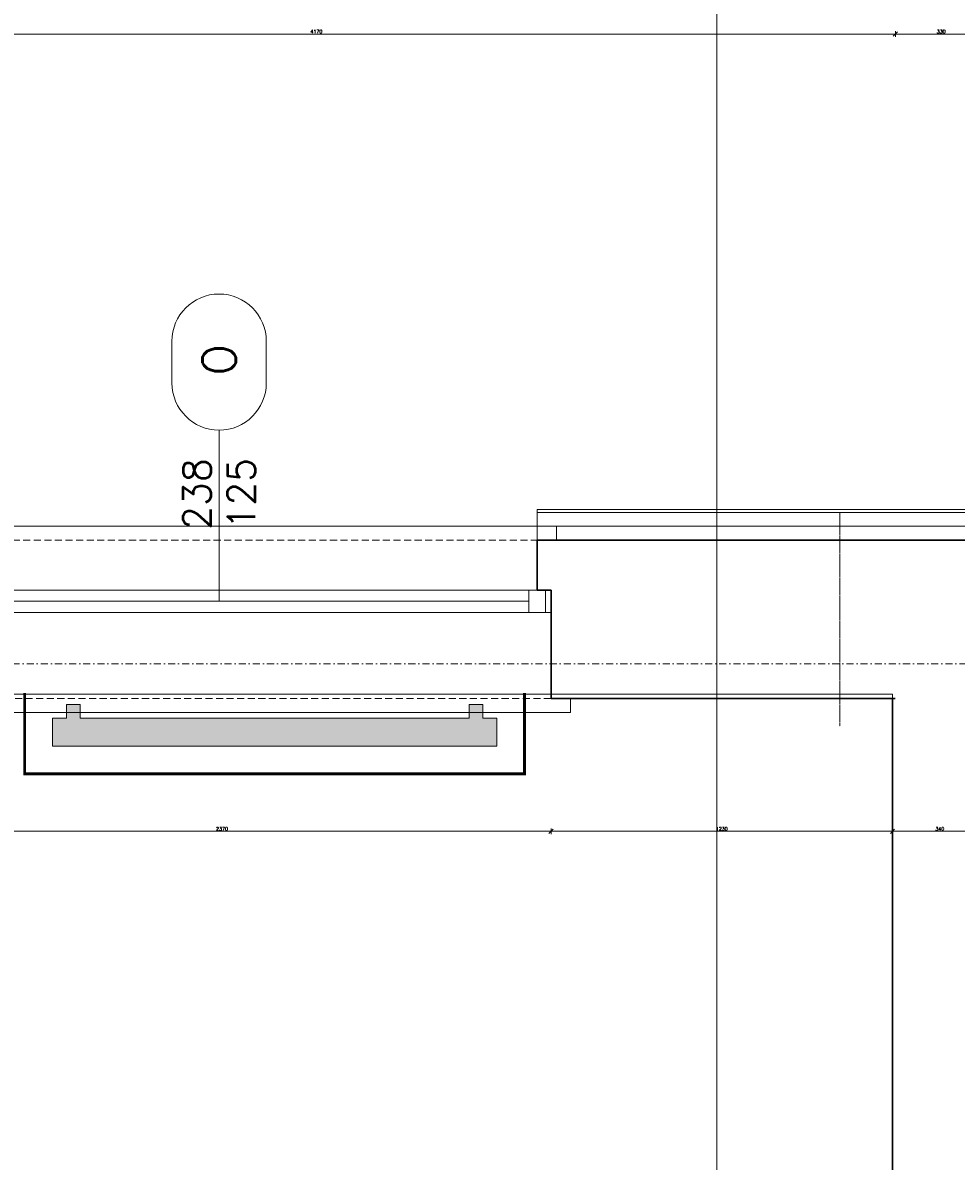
# Model space of a CAD drawing. Header units: millimetres. Extents: x -1893473 to 942156, y -568027 to 942944.
# Tile 181 of 256: x 157224 to 160586, y -495130 to -491031. Entities that reach past the tile are written whole.
import ezdxf
from ezdxf.enums import TextEntityAlignment as Align

# ---------------------------------------------------------------- set-up
doc = ezdxf.new("R2010")
doc.units = ezdxf.units.MM
doc.header["$LTSCALE"] = 0.2
for name, pattern in [('2_3', [1, 0.5, -0.5]), ('DASHDOT', [25.4, 12.7, -6.35, 0, -6.35]), ('HIDDEN', [9.525, 6.35, -3.175])]:
    doc.linetypes.add(name, pattern=pattern)
doc.layers.get('0').update_dxf_attribs({"lineweight": 0})
for name, color, linetype, lineweight in [('!! 0_ Istn-okna', 6, 'Continuous', 13), ('!! 0_ Istn-sciany', 7, 'Continuous', 30), ('!! 0_ Istn-widok', 1, 'Continuous', 15), ('!! 0_ Opis', 3, 'Continuous', 13), ('!! 0_Istn-cienka', 4, 'Continuous', 9), ('!! 0_Opis_okna', 8, 'Continuous', 15), ('!! 0_Opis_pom', 9, 'Continuous', 13), ('!! 0_Osie', 1, 'DASHDOT', 13), ('!! 1_ tynk zewn  - nowy', 21, 'Continuous', 20), ('!! 1_OPIS POM NOWE', 140, 'Continuous', 5), ('!! 2_ remont Ocieplenie', 4, 'ZIGZAG', 5), ('!! wymiary osi', 250, 'Continuous', 9), ('P-Opis nadproża', 150, 'Continuous', 9), ('P-Osie', 1, 'DASHDOT', 18)]:
    doc.layers.add(name, color=color, linetype=linetype, lineweight=lineweight)
for name, color, linetype, lineweight, plot in [('!! 0_Istn-grzejniki', 7, 'Continuous', 0, False), ('!! 0_ramki', 251, 'Continuous', 9, False), ('Powierzchnia', 140, 'Continuous', 5, False)]:
    doc.layers.add(name, color=color, linetype=linetype, lineweight=lineweight, plot=plot)
doc.styles.add('ARCHETYP', font='romans.shx', dxfattribs={"height": 15})
doc.styles.add('ARIAL', font='tahoma.ttf')
doc.styles.add('TXT', font='simplex.shx')
doc.linetypes.add('ZIGZAG', pattern='A,0.00254,-5.08,[131,ltypeshp.shx,S=5.08,R=0,X=-5.08,Y=0],-10.16,[131,ltypeshp.shx,S=5.08,R=180,X=5.08,Y=0],-5.08', length=20.32254)
doc.dimstyles.new('DIM50', dxfattribs={"dimscale": 5, "dimtxt": 2.5, "dimasz": 1.5, "dimexe": 0, "dimexo": 0, "dimgap": 0.5, "dimtad": 1, "dimdec": 4, "dimrnd": 0.5, "dimdsep": 46, "dimtxsty": 'TXT', "dimblk1": 'TICK1', "dimblk2": 'TICK1', "dimsah": 1, "dimcen": 0, "dimse1": 1, "dimse2": 1, "dimclrd": 1, "dimclre": 7, "dimclrt": 9, "dimadec": 0, "dimazin": 0, "dimtfac": 1, "dimtdec": 4, "dimtmove": 2, "dimatfit": 3, "dimldrblk": 'TICK1', "dimfxl": 1, "dimtolj": 1, "dimarcsym": 0})

# ---------------------------------------------------------------- blocks, each defined once
blk = doc.blocks.new('okno 2')
at = {"layer": '!! 0_ Istn-okna'}
for points in [[(48598.98, -198670.56), (48361.98, -198670.56)], [(48590.98, -198674.56), (48369.98, -198674.56)], [(48598.98, -198678.56), (48361.98, -198678.56)]]:
    blk.add_lwpolyline(points, dxfattribs=at)
for points in [[(48369.98, -198670.56), (48363.98, -198670.56), (48363.98, -198678.56), (48369.98, -198678.56)], [(48596.98, -198670.56), (48590.98, -198670.56), (48590.98, -198678.56), (48596.98, -198678.56)]]:
    blk.add_lwpolyline(points, close=True, dxfattribs=at)
at = {"layer": '!! 0_ Istn-sciany'}
for points in [[(48366.98, -198670.56), (48366.98, -198652.56)], [(48593.98, -198670.56), (48593.98, -198652.56)], [(48366.98, -198670.56), (48361.98, -198670.56)], [(48361.98, -198678.56), (48361.98, -198670.56)], [(48598.98, -198670.56), (48593.98, -198670.56)], [(48598.98, -198678.56), (48598.98, -198670.56)], [(48361.98, -198678.56), (48361.98, -198709.56)], [(48598.98, -198678.56), (48598.98, -198709.56)]]:
    blk.add_lwpolyline(points, dxfattribs=at)
at = {"layer": '!! 0_ Istn-widok'}
for points in [[(48359.98, -198647.56), (48600.98, -198647.56)], [(48359.98, -198652.56), (48359.98, -198647.56)], [(48600.98, -198652.56), (48600.98, -198647.56)], [(48354.98, -198709.56), (48354.98, -198714.56)], [(48605.98, -198709.56), (48605.98, -198714.56)], [(48605.98, -198714.56), (48354.98, -198714.56)]]:
    blk.add_lwpolyline(points, dxfattribs=at)
at = {"layer": '!! 0_Istn-cienka', "linetype": 'HIDDEN', "ltscale": 2}
for points in [[(48366.98, -198652.56), (48593.98, -198652.56)], [(48598.98, -198709.56), (48361.98, -198709.56)]]:
    blk.add_lwpolyline(points, dxfattribs=at)
blk = doc.blocks.new('BLOK OSI')
at = {"layer": 'P-Osie'}
blk.add_lwpolyline([(48624.31, -197562.09), (53810.61, -197562.09)], dxfattribs=at)
blk = doc.blocks.new('1_ok-opis')
blk.add_line((0, 111.61), (0, 50))
for points in [[(-17, 128.61), (-17, 143.61)], [(17, 128.61), (17, 143.61)]]:
    blk.add_lwpolyline(points)
for centre, start, end in [((0, 143.61), 0, 180), ((0, 128.61), 180, 0)]:
    blk.add_arc(centre, 17, start, end)
at = {"style": 'ARCHETYP'}
for tag, height, rotation, p in [('NR', 12, 90, (0, 136.9)), ('NR', 12, 270, (0, 136.9)), ('SZEROKOŚĆ', 10, 90, (-8, 78.29)), ('WYSOKOŚĆ', 10, 270, (-8, 78.29)), ('SZEROKOŚĆ', 10, 270, (8, 78.29)), ('WYSOKOŚĆ', 10, 90, (8, 78.29))]:
    blk.add_attdef(tag, text='', height=height, rotation=rotation, dxfattribs=at).set_placement(p, align=Align.MIDDLE)
blk = doc.blocks.new('TICK1')
at = {"color": 2}
blk.add_line((-1, -1), (1, 1), dxfattribs=at)
at = {"color": 0}
for p, q in [((0, 0), (-1, 0)), ((0, -1.4), (0, 1.4))]:
    blk.add_line(p, q, dxfattribs=at)
blk = doc.blocks.new('*D1301')
at = {"layer": '!! wymiary osi', "color": 1, "lineweight": -2, "transparency": 16777216}
blk.add_line((284437.2, -496971.6), (288592.2, -496971.6), dxfattribs=at)
at = {"layer": 'DEFPOINTS', "color": 0, "transparency": 16777216}
for p in [(288599.7, -496971.6), (284429.7, -499363.7), (288599.7, -499363.7)]:
    blk.add_point(p, dxfattribs=at)
at = {"layer": '!! wymiary osi', "color": 1, "lineweight": -2, "transparency": 16777216, "xscale": 7.5, "yscale": 7.5, "zscale": 7.5, "rotation": 180}
blk.add_blockref('TICK1', (284429.7, -496971.6), dxfattribs=at)
at = {"layer": '!! wymiary osi', "color": 1, "lineweight": -2, "transparency": 16777216, "xscale": 7.5, "yscale": 7.5, "zscale": 7.5}
blk.add_blockref('TICK1', (288599.7, -496971.6), dxfattribs=at)
at = {"layer": '!! wymiary osi', "color": 9, "transparency": 16777216, "insert": (286514.7, -496962.8), "char_height": 12.5, "attachment_point": 5, "style": 'TXT'}
blk.add_mtext('\\A1;4170', dxfattribs=at)
blk = doc.blocks.new('*D1302')
at = {"layer": '!! wymiary osi', "color": 1, "lineweight": -2, "transparency": 16777216}
blk.add_line((288607.2, -496971.6), (288922.2, -496971.6), dxfattribs=at)
at = {"layer": 'DEFPOINTS', "color": 0, "transparency": 16777216}
for p in [(288929.7, -496971.6), (288599.7, -499363.7), (288929.7, -499363.7)]:
    blk.add_point(p, dxfattribs=at)
at = {"layer": '!! wymiary osi', "color": 1, "lineweight": -2, "transparency": 16777216, "xscale": 7.5, "yscale": 7.5, "zscale": 7.5, "rotation": 180}
blk.add_blockref('TICK1', (288599.7, -496971.6), dxfattribs=at)
at = {"layer": '!! wymiary osi', "color": 1, "lineweight": -2, "transparency": 16777216, "xscale": 7.5, "yscale": 7.5, "zscale": 7.5}
blk.add_blockref('TICK1', (288929.7, -496971.6), dxfattribs=at)
at = {"layer": '!! wymiary osi', "color": 9, "transparency": 16777216, "insert": (288764.7, -496962.8), "char_height": 12.5, "attachment_point": 5, "style": 'TXT'}
blk.add_mtext('\\A1;330', dxfattribs=at)
blk = doc.blocks.new('*D1387')
at = {"layer": '!! wymiary osi', "color": 1, "lineweight": -2, "transparency": 16777216}
blk.add_line((284997.2, -499841.7), (287352.2, -499841.7), dxfattribs=at)
at = {"layer": 'DEFPOINTS', "color": 0, "transparency": 16777216}
for p in [(284989.7, -499475.5), (287359.7, -499475.5), (287359.7, -499841.7)]:
    blk.add_point(p, dxfattribs=at)
at = {"layer": '!! wymiary osi', "color": 1, "lineweight": -2, "transparency": 16777216, "xscale": 7.5, "yscale": 7.5, "zscale": 7.5, "rotation": 180}
blk.add_blockref('TICK1', (284989.7, -499841.7), dxfattribs=at)
at = {"layer": '!! wymiary osi', "color": 1, "lineweight": -2, "transparency": 16777216, "xscale": 7.5, "yscale": 7.5, "zscale": 7.5}
blk.add_blockref('TICK1', (287359.7, -499841.7), dxfattribs=at)
at = {"layer": '!! wymiary osi', "color": 9, "transparency": 16777216, "insert": (286174.7, -499833), "char_height": 12.5, "attachment_point": 5, "style": 'TXT'}
blk.add_mtext('\\A1;2370', dxfattribs=at)
blk = doc.blocks.new('*D1388')
at = {"layer": '!! wymiary osi', "color": 1, "lineweight": -2, "transparency": 16777216}
blk.add_line((287367.2, -499841.7), (288582.2, -499841.7), dxfattribs=at)
at = {"layer": 'DEFPOINTS', "color": 0, "transparency": 16777216}
for p in [(287359.7, -499475.5), (288589.7, -499475.5), (288589.7, -499841.7)]:
    blk.add_point(p, dxfattribs=at)
at = {"layer": '!! wymiary osi', "color": 1, "lineweight": -2, "transparency": 16777216, "xscale": 7.5, "yscale": 7.5, "zscale": 7.5, "rotation": 180}
blk.add_blockref('TICK1', (287359.7, -499841.7), dxfattribs=at)
at = {"layer": '!! wymiary osi', "color": 1, "lineweight": -2, "transparency": 16777216, "xscale": 7.5, "yscale": 7.5, "zscale": 7.5}
blk.add_blockref('TICK1', (288589.7, -499841.7), dxfattribs=at)
at = {"layer": '!! wymiary osi', "color": 9, "transparency": 16777216, "insert": (287974.7, -499833), "char_height": 12.5, "attachment_point": 5, "style": 'TXT'}
blk.add_mtext('\\A1;1230', dxfattribs=at)
blk = doc.blocks.new('*D1389')
at = {"layer": '!! wymiary osi', "color": 1, "lineweight": -2, "transparency": 16777216}
blk.add_line((288597.2, -499841.7), (288922.2, -499841.7), dxfattribs=at)
at = {"layer": 'DEFPOINTS', "color": 0, "transparency": 16777216}
for p in [(288589.7, -499475.5), (288929.7, -499475.5), (288929.7, -499841.7)]:
    blk.add_point(p, dxfattribs=at)
at = {"layer": '!! wymiary osi', "color": 1, "lineweight": -2, "transparency": 16777216, "xscale": 7.5, "yscale": 7.5, "zscale": 7.5, "rotation": 180}
blk.add_blockref('TICK1', (288589.7, -499841.7), dxfattribs=at)
at = {"layer": '!! wymiary osi', "color": 1, "lineweight": -2, "transparency": 16777216, "xscale": 7.5, "yscale": 7.5, "zscale": 7.5}
blk.add_blockref('TICK1', (288929.7, -499841.7), dxfattribs=at)
at = {"layer": '!! wymiary osi', "color": 9, "transparency": 16777216, "insert": (288759.7, -499833), "char_height": 12.5, "attachment_point": 5, "style": 'TXT'}
blk.add_mtext('\\A1;340', dxfattribs=at)
blk = doc.blocks.new('A$C2EB40A8D')
at = {"layer": '!! 0_Istn-grzejniki'}
h = blk.add_hatch(color=0, dxfattribs=at)
h.dxf.hatch_style = 1
h.paths.add_polyline_path([(-4786.45273, 916.27825), (-4786.45273, 866.27825), (-4736.45273, 866.27825), (-4736.45273, 766.27825), (-6336.45273, 766.27825), (-6336.45273, 866.27825), (-6286.45273, 866.27825), (-6286.45273, 916.27825), (-6236.45273, 916.27825), (-6236.45273, 866.27825), (-4836.45273, 866.27825), (-4836.45273, 916.27825)])
at = {"layer": '!! 0_ Istn-sciany'}
for points in [[(-4591.12989, 1507.51397), (-2871.12989, 1507.51397)], [(-3501.12989, 1507.51397), (-2871.12989, 1507.51397)], [(-4541.12989, 937.51397), (-4541.12989, 1317.51397)], [(-4541.12989, 937.51397), (-3311.12989, 937.51397)], [(-3501.12989, 937.51397), (-3301.12989, 937.51397)], [(-3311.12989, 937.51397), (-3311.12989, -3652.48603)]]:
    blk.add_lwpolyline(points, dxfattribs=at)
at = {"layer": '!! 0_ Opis', "linetype": 'HIDDEN', "ltscale": 2}
blk.add_lwpolyline([(-3501.12989, 1607.51397), (-3501.12989, 837.51397)], dxfattribs=at)
at = {"layer": '!! 0_Istn-grzejniki', "linetype": '2_3', "ltscale": 10, "const_width": 10}
blk.add_lwpolyline([(-4636.45273, 957.51397), (-4636.45273, 666.27825), (-6436.45273, 666.27825), (-6436.45273, 957.51397)], dxfattribs=at)
at = {"layer": '!! 0_Istn-grzejniki'}
blk.add_lwpolyline([(-4786.45273, 916.27825), (-4786.45273, 866.27825), (-4736.45273, 866.27825), (-4736.45273, 766.27825), (-6336.45273, 766.27825), (-6336.45273, 866.27825), (-6286.45273, 866.27825), (-6286.45273, 916.27825), (-6236.45273, 916.27825), (-6236.45273, 866.27825), (-4836.45273, 866.27825), (-4836.45273, 916.27825)], close=True, dxfattribs=at)
at = {"layer": '!! 0_ramki'}
blk.add_lwpolyline([(-3943.9525, -13823.32675), (-3943.9525, 28176.67325), (25756.0475, 28176.67325), (26256.0475, -13823.32675)], close=True, dxfattribs=at)
at = {"layer": '!! 1_ tynk zewn  - nowy'}
for points in [[(-4591.12989, 1617.51397), (-2871.12989, 1617.51397)], [(-4591.12989, 1607.51397), (-2871.12989, 1607.51397)]]:
    blk.add_lwpolyline(points, dxfattribs=at)
at = {"layer": '!! 2_ remont Ocieplenie', "linetype": 'ZIGZAG', "ltscale": 0.75}
blk.add_lwpolyline([(-4591.12989, 1557.51397), (-2871.12989, 1557.51397)], dxfattribs=at)
blk.add_lwpolyline([(-4591.12989, 1507.51397), (-4591.12989, 1617.51397)])
at = {"layer": 'Powierzchnia'}
blk.add_lwpolyline([(-7471.12989, -4477.08775), (-3471.12989, -4477.08775), (-3471.12989, -3637.08775), (-3311.12989, -3637.08775), (-3311.12989, 952.91225), (-7471.12989, 952.91225)], close=True, dxfattribs=at)
at = {"layer": '!! 0_Opis_okna'}
ref = blk.add_blockref('1_ok-opis', (-5736.45273, 787.51397), dxfattribs=dict(at, xscale=10, yscale=10, zscale=10))
ref.add_attrib('WYSOKOŚĆ', '125', dxfattribs={"layer": '0', "height": 100, "rotation": 90, "style": 'ARCHETYP'}).set_placement((-5656.45273, 1674.71806), align=Align.MIDDLE)
ref.add_attrib('SZEROKOŚĆ', '238', dxfattribs={"layer": '0', "height": 100, "rotation": 90, "style": 'ARCHETYP'}).set_placement((-5816.45273, 1673.68717), align=Align.MIDDLE)
ref.add_attrib('NR', 'O', dxfattribs={"layer": '0', "height": 120, "rotation": 90, "style": 'ARCHETYP'}).set_placement((-5736.45273, 2156.52842), align=Align.MIDDLE)
at = {"layer": '!! 0_Osie', "xscale": 10, "yscale": 10, "zscale": 10}
blk.add_blockref('BLOK OSI', (-516748.24414, 1976683.397), dxfattribs=at)
at = {"xscale": 10, "yscale": 10, "zscale": 10}
blk.add_blockref('okno 2', (-490530.94704, 1988033.12502), dxfattribs=at)
at = {"layer": '!! 0_Opis_pom', "ltscale": 0.7, "style": 'ARIAL'}
for tag, p in [('B1,21', (-891.77727, 31796.97458)), ('A1,16', (-13651.31084, 31587.95236)), ('B1,19', (-5798.61305, 31587.22944)), ('B1/17', (-9701.43347, 31565.05244)), ('1,23', (10805.41388, 31565.05244)), ('1,22', (4526.58954, 31507.65132)), ('A1,1', (-16866.13618, 31459.3792)), ('B1,18', (-7791.62894, 31330.08444)), ('B1,20', (-2961.4347, 31167.05787)), ('A1,6', (-19287.17717, 30923.71998)), ('B1,1', (14135.63445, 30913.92963)), ('B1,3', (17346.74696, 30023.81022)), ('B1,4', (29817.71501, 29157.67457)), ('A1,5', (-23454.5385, 28820.77901)), ('A1,2', (-17502.57721, 28602.57524)), ('B1,2D', (2616.16402, 28559.52261)), ('A1,15', (-13651.31084, 28261.46046)), ('B1,4', (29883.58177, 28158.35876)), ('B1,2B', (18801.54781, 27650.12382)), ('B1,2A', (13086.7373, 27376.04393)), ('A1,3', (-16846.27912, 25980.40356)), ('B1,8', (9089.53994, 25356.27639)), ('B1,6', (31915.87888, 23754.79829)), ('A1,4', (-24010.17576, 23559.17399)), ('B1,14', (-11621.32288, 23261.44183)), ('B1,13', (-3080.55208, 22924.09997)), ('B1,5', (29245.49088, 22896.69268)), ('B1,10', (3982.60923, 22874.21277)), ('B1,9', (5634.43488, 22623.92098)), ('B1,2C', (13327.26639, 22378.5328)), ('B1,7', (16398.41175, 22348.28836)), ('B1,11', (5553.20442, 20939.83877)), ('B1,12', (3693.27174, 20628.72148)), ('C1,3', (5969.08376, 16336.01084)), ('C1,2', (11955.93711, 11671.55655)), ('C1,1', (15659.17205, 11415.94196)), ('C1,4', (5140.00888, 9205.5831)), ('C1,5', (5680.4486, 6154.54995)), ('C1,10', (16327.05085, 6080.66085)), ('C1,9', (16526.57171, 3173.45283)), ('C1,6', (6367.37903, 2771.84181)), ('D0,18', (-1981.87701, -110.73158)), ('D0,7', (-13531.42299, -1159.67649)), ('C1,7', (7275.77161, -1303.00991)), ('D0,17', (2064.87671, -1345.69113)), ('D0,3', (-9324.21674, -1442.63631)), ('D0,6', (-17529.61851, -1957.37463)), ('D0,10', (-21369.4432, -2140.60378)), ('D,09', (-12990.08379, -2746.32902)), ('D0,2', (-5516.19514, -3101.87722)), ('D0,16', (2266.73061, -3284.15369)), ('D0,8', (-14357.79539, -3567.69719)), ('D0,5', (-10461.54478, -3629.26575)), ('D0,4', (-8396.53404, -4353.7937)), ('D0,15', (1974.41895, -5205.84774)), ('D0,1', (-5633.49598, -5662.48534)), ('D0,11', (-23334.09291, -6045.78706)), ('D0,12', (-22436.85763, -9302.9678)), ('D0,13', (-22436.85763, -11581.16526)), ('D0,14', (-13645.94445, -11884.57769))]:
    blk.add_attdef(tag, text='', height=119.68, dxfattribs=at).set_placement(p, align=Align.MIDDLE_CENTER)
at = {"layer": '!! 1_OPIS POM NOWE', "style": 'ARIAL'}
for tag, p in [('C1.7A', (7769.3756, 685.765)), ('C1.7C', (7655.80151, -2045.04756)), ('C1.8B', (10935.93068, -2107.41983)), ('C1.8A', (13897.39715, -2120.69016)), ('C1.7B', (8274.43201, -3270.18959)), ('E1.2', (16701.02923, -5331.07351)), ('E1.5E', (21974.23379, -5463.99012)), ('E1.5D', (24989.27391, -5785.36474)), ('E1.1', (8357.81567, -5851.01076)), ('E1.5C', (25222.53959, -6394.64172)), ('E1.5B', (27694.70831, -7009.86571)), ('E1.6', (5279.46063, -8141.28746)), ('E1.5A', (25547.9555, -8495.18994)), ('E1.5G', (23977.19473, -9792.46695)), ('E1.5F', (22414.7084, -9822.66389)), ('E1,4', (13935.69867, -10458.20073)), ('E1.5L', (28030.8296, -11267.7725)), ('E1.3', (5639.18862, -11994.01941)), ('E1.5H', (23988.49716, -12231.38049)), ('E1.5K', (27714.73934, -12977.98364)), ('E1.5I', (22290.68736, -13989.9049)), ('E1.5J', (27095.71534, -16088.17469))]:
    blk.add_attdef(tag, text='', height=119.68, dxfattribs=at).set_placement(p, align=Align.MIDDLE_CENTER)
at = {"layer": '!! wymiary osi'}
for base, p1, p2, picture, middle in [((-3301.12989, 3329.67926), (-7471.12989, 937.51397), (-3301.12989, 937.51397), '*D1301', (-5386.12989, 3338.42926)), ((-2971.12989, 3329.67926), (-3301.12989, 937.51397), (-2971.12989, 937.51397), '*D1302', (-3136.12989, 3338.42926)), ((-4541.12989, 459.5194), (-6911.12989, 825.75431), (-4541.12989, 825.75431), '*D1387', (-5726.12989, 468.2694)), ((-3311.12989, 459.5194), (-4541.12989, 825.75431), (-3311.12989, 825.75431), '*D1388', (-3926.12989, 468.2694)), ((-2971.12989, 459.5194), (-3311.12989, 825.75431), (-2971.12989, 825.75431), '*D1389', (-3141.12989, 468.2694))]:
    dim = blk.add_linear_dim(base=base, p1=p1, p2=p2, dimstyle='DIM50', dxfattribs=at)
    dim.commit()
    dim.dimension.update_dxf_attribs({"geometry": picture, "text_midpoint": middle, "insert": (-291900.79406, 500301.26018)})

msp = doc.modelspace()

# ---------------------------------------------------------------- block references
at = {"layer": 'P-Opis nadproża', "color": 4}
msp.add_blockref('A$C2EB40A8D', (163667.94092, -494401.63474), dxfattribs=at)

doc.saveas('drawing.dxf')
